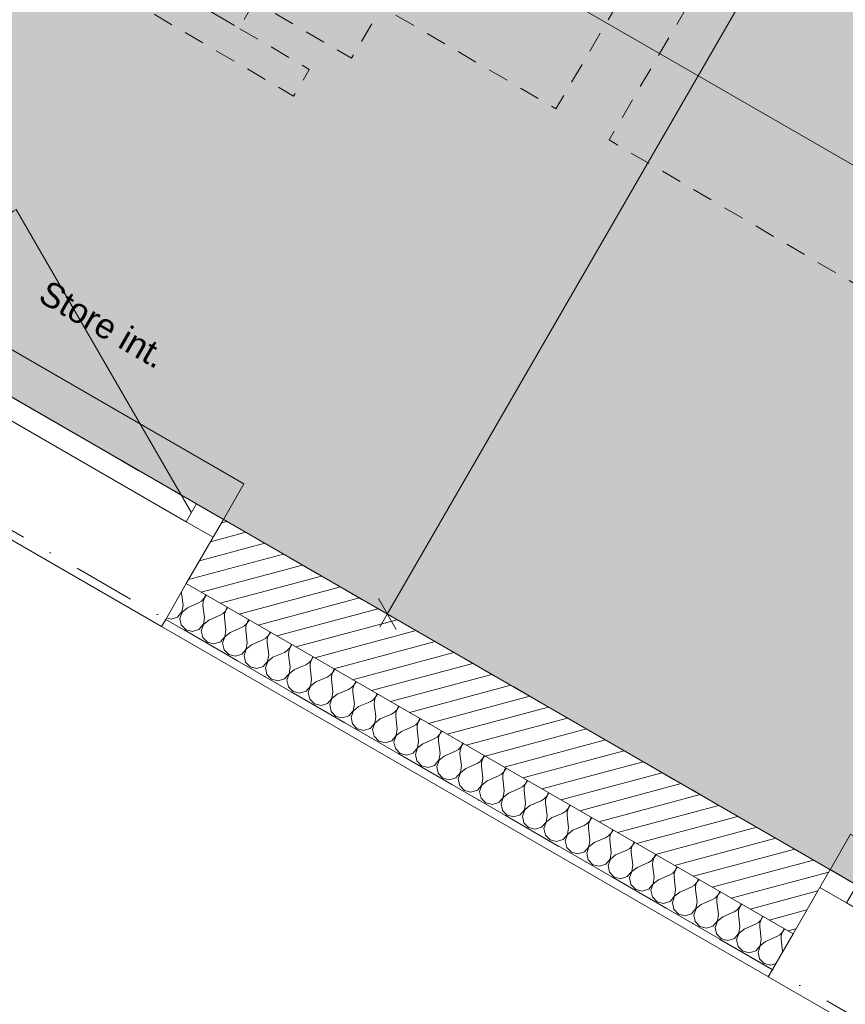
# Model space of a CAD drawing. Header units: millimetres. Extents: x -95266 to 45774, y -33242 to 22435.
# Tile 8 of 88: x -85676 to -83672, y 2043 to 4433. Entities that reach past the tile are written whole.
import ezdxf
from ezdxf.enums import TextEntityAlignment as Align

# ---------------------------------------------------------------- set-up
doc = ezdxf.new("R2010")
doc.units = ezdxf.units.MM
doc.header["$MEASUREMENT"] = 0
for name, pattern in [('! FIN Pointille', [87.5, 50, -37.5]), ('! STR Pointille', [87.5, 50, -37.5]), ('! URB Limite propriété', [300, 150, -75, 0, -75]), ('Tirets petits', [125, 75, -50])]:
    doc.linetypes.add(name, pattern=pattern)
for name, color, linetype in [('01-STR_Dalles.ARCHI', 7, 'Continuous'), ('01-STR_Murs extérieurs.ARCHI', 7, 'Continuous'), ('03-SURFACE _ Utile.ARCHI', 7, 'Continuous'), ('04-SOE_Faux Plafond.ARCHI', 7, 'Continuous'), ('04-SOE_Revetement de sol.ARCHI', 7, 'Continuous'), ('05-INF _ COTATIONS.ARCHI', 7, 'Continuous'), ('06-REP _ EQUIP MOBI _ hors marché.ARCHI', 7, 'Continuous'), ('06-REP _ EQUIP MOBI _ marché.ARCHI', 7, 'Continuous'), ('Fenêtres Archicad', 7, 'Continuous'), ('Marques de fenêtre Archicad', 7, 'Continuous'), ('Marques de Zone Archicad', 7, 'Continuous'), ('Nouveau_07-VRD_Terrain EDL_Parcelle.ARCHI', 7, 'Continuous')]:
    doc.layers.add(name, color=color, linetype=linetype)
doc.styles.add('STYLE_GENERE_1', font='arial.ttf')
doc.styles.add('STYLE_GENERE_2', font='arial.ttf')
doc.dimstyles.new('STYLE_GENERE__1', dxfattribs={"dimtxt": 75, "dimasz": 57, "dimexe": 0.18, "dimexo": 50, "dimgap": 0, "dimtad": 1, "dimlfac": 0.001, "dimzin": 0, "dimdsep": 46, "dimtxsty": 'STYLE_GENERE_1', "dimblk": 'ARROWHEAD_2', "dimblk1": 'ARROWHEAD_2', "dimblk2": 'ARROWHEAD_2', "dimcen": 0.09, "dimclrd": 256, "dimclre": 256, "dimclrt": 256, "dimazin": 0, "dimtfac": 1, "dimtdec": 4, "dimtmove": 0, "dimatfit": 3, "dimfxl": 0, "dimtolj": 1, "dimtzin": 0, "dimarcsym": 0})

# ---------------------------------------------------------------- blocks, each defined once
blk = doc.blocks.new('Dalle_1_2', base_point=(-76490.4, 21808.4))
at = {"layer": '01-STR_Dalles.ARCHI', "color": 7, "linetype": 'Continuous', "lineweight": 5, "flags": 128}
blk.add_lwpolyline([(-76490.4, 21808.4), (-87291.7, 4437.9), (-82006.1, 1387.3), (-82425.9, 539.4), (-77581.8, -2296.9), (-72433.7, 6489), (-56478, -2855), (-54056.4, -4268.9), (-54717.7, -5397.6), (-55839.4, -4740.4), (-56513, -5890.1), (-48741.5, -10399.6), (-47429.1, -8161.6), (-44547, -9851.7), (-45759.6, -11920.3), (-44179.8, -12831.6), (-42533.9, -10035.9), (-41442, -10665.3), (-36023.4, -1555.2)], close=True, dxfattribs=at)
blk = doc.blocks.new('PFT Employeurs 1__15_2', base_point=(-84795, 5852.1))
at = {"layer": '03-SURFACE _ Utile.ARCHI', "linetype": 'Continuous', "lineweight": 0, "true_color": 0xffdad2}
h = blk.add_hatch(color=254, dxfattribs=at)
h.paths.add_polyline_path([(-83637.3, 10314.9), (-87291.7, 4437.9), (-82006.1, 1387.3), (-82427.2, 536.8), (-77858.1, -2135.3), (-77695.5, -1857.3), (-77419.1, -2019.2), (-74500.9, 2961), (-81255.1, 6860.5), (-80344.8, 8414)])
h.paths.add_polyline_path([(-80584.2, 4575.4), (-80382, 4920.5), (-80036.9, 4718.3), (-80239.1, 4373.2)], flags=0)
at = {"layer": 'Marques de Zone Archicad', "color": 7, "lineweight": 5}
for tag, height, style, p in [('ROOM_NAME', 125, 'STYLE_GENERE_2', (-84884.3, 6668.9)), ('measuredAreaCode', 100, 'STYLE_GENERE_1', (-85198.6, 6130.3)), ('DUMMY_862', 100, 'STYLE_GENERE_1', (-85296.8, 5960.2)), ('DUMMY_861', 125, 'STYLE_GENERE_2', (-83589, 5949.7)), ('DUMMY_864', 100, 'STYLE_GENERE_1', (-85395, 5790.1)), ('DUMMY_863', 100, 'STYLE_GENERE_1', (-85026.1, 5803.9)), ('titleZoneLevel', 100, 'STYLE_GENERE_1', (-85493.2, 5620)), ('DUMMY_865', 100, 'STYLE_GENERE_1', (-85058.4, 5595.7))]:
    blk.add_attdef(tag, text='', height=height, rotation=329.9997, dxfattribs=dict(at, style=style)).set_placement(p, align=Align.TOP_LEFT)
blk = doc.blocks.new('Dalle_8_2', base_point=(-87291.7, 4437.9))
at = {"layer": '04-SOE_Faux Plafond.ARCHI', "color": 252, "linetype": 'Tirets petits', "lineweight": 5, "flags": 128}
blk.add_lwpolyline([(-87291.7, 4437.9), (-76490.4, 21808.4), (-36023.4, -1555.2), (-39411.7, -7251.8), (-41500.3, -6028), (-43890.9, -4627.3), (-44756.4, -6104.4), (-53251, -1126.9), (-52156.1, 745.7), (-53422.7, 1487.9), (-53460.6, 1423.2), (-53841, 1646.1), (-57988.5, 4076.8), (-57988.2, 4077.3), (-63007.5, 7016.8), (-62958, 7101.4), (-66320.9, 9071.9), (-66373.3, 8982.4), (-70933.1, 11661), (-70035.8, 13192.4), (-72449.2, 14601.8), (-72270.4, 14906.9), (-74211.7, 16044.4), (-75399.8, 14016.8), (-76572.4, 14703.9), (-78078.4, 12133.6), (-80174.3, 8556.8), (-78961.8, 7856.7), (-78041.3, 9427.6), (-72585.2, 6230.6), (-77581.8, -2296.9), (-82427.2, 536.8), (-82006.1, 1387.3)], close=True, dxfattribs=at)
blk = doc.blocks.new('Dalle_16_2', base_point=(-87291.7, 4437.9))
at = {"layer": '04-SOE_Revetement de sol.ARCHI', "color": 7, "linetype": 'Continuous', "lineweight": 5, "flags": 128}
blk.add_lwpolyline([(-77858.4, -2135.2), (-82427.2, 536.8), (-82006.1, 1387.3), (-87291.7, 4437.9), (-76490.4, 21808.4)], dxfattribs=at)
blk = doc.blocks.new('*X237')
at = {"layer": '01-STR_Murs extérieurs.ARCHI', "color": 7, "linetype": 'Continuous', "lineweight": 5}
for p, q in [((-85282.9, 3044.2), (-85282.9, 3041.4)), ((-85279.3, 3011.6), (-85282.9, 3041.4)), ((-85228.6, 3027.7), (-85224.8, 3035)), ((-85223.9, 3034.5), (-85228.4, 3027.6)), ((-85224.8, 3035), (-85224.4, 3037)), ((-85222.5, 3035.8), (-85223.9, 3034.5)), ((-85281.9, 2995.4), (-85279.3, 3011.6)), ((-85268.9, 3005.6), (-85241.4, 3017.4)), ((-85241.4, 3017.4), (-85234.3, 3021.6)), ((-85234.3, 3021.6), (-85228.6, 3027.7)), ((-85230.8, 3019.6), (-85231, 3011.4)), ((-85227.4, 2981.6), (-85231, 3011.4)), ((-85228.4, 3027.6), (-85230.8, 3019.6)), ((-85292.6, 2983), (-85281.9, 2995.4)), ((-85281.7, 2995.3), (-85287.1, 2979.8)), ((-85268.9, 3005.6), (-85281.7, 2995.3)), ((-85217, 2975.6), (-85189.4, 2987.4)), ((-85189.4, 2987.4), (-85182.3, 2991.7)), ((-85182.3, 2991.7), (-85176.6, 2997.7)), ((-85178.8, 2989.7), (-85179, 2981.4)), ((-85176.4, 2997.6), (-85178.8, 2989.7)), ((-85176.6, 2997.7), (-85172.9, 3005.1)), ((-85172, 3004.5), (-85176.4, 2997.6)), ((-85172.9, 3005.1), (-85172.5, 3007)), ((-85170.5, 3005.8), (-85172, 3004.5)), ((-85319.5, 2980.8), (-85308.2, 2978)), ((-85308.2, 2978), (-85292.6, 2983)), ((-85287.1, 2979.8), (-85283.6, 2963.8)), ((-85283.6, 2963.8), (-85272.1, 2952)), ((-85240.6, 2953), (-85229.9, 2965.4)), ((-85229.7, 2965.3), (-85235.1, 2949.8)), ((-85229.9, 2965.4), (-85227.4, 2981.6)), ((-85217, 2975.6), (-85229.7, 2965.3)), ((-85175.4, 2951.6), (-85179, 2981.4)), ((-85130.3, 2961.7), (-85124.7, 2967.7)), ((-85124.5, 2967.6), (-85126.9, 2959.7)), ((-85124.7, 2967.7), (-85120.9, 2975.1)), ((-85120, 2974.5), (-85124.5, 2967.6)), ((-85120.9, 2975.1), (-85120.5, 2977)), ((-85118.5, 2975.8), (-85120, 2974.5)), ((-85272.1, 2952), (-85256.2, 2948)), ((-85256.2, 2948), (-85240.6, 2953)), ((-85235.1, 2949.8), (-85231.6, 2933.8)), ((-85178, 2935.4), (-85175.4, 2951.6)), ((-85165, 2945.6), (-85177.8, 2935.3)), ((-85165, 2945.6), (-85137.4, 2957.4)), ((-85137.4, 2957.4), (-85130.3, 2961.7)), ((-85126.9, 2959.7), (-85127, 2951.4)), ((-85123.4, 2921.6), (-85127, 2951.4)), ((-85072.7, 2937.7), (-85068.9, 2945.1)), ((-85068, 2944.6), (-85072.5, 2937.6)), ((-85068.9, 2945.1), (-85068.5, 2947)), ((-85066.6, 2945.8), (-85068, 2944.6)), ((-85231.6, 2933.8), (-85220.2, 2922)), ((-85220.2, 2922), (-85204.3, 2918)), ((-85204.3, 2918), (-85188.7, 2923)), ((-85188.7, 2923), (-85178, 2935.4)), ((-85177.8, 2935.3), (-85183.2, 2919.8)), ((-85183.2, 2919.8), (-85179.6, 2903.8)), ((-85126, 2905.4), (-85123.4, 2921.6)), ((-85113, 2915.6), (-85125.8, 2905.3)), ((-85113, 2915.6), (-85085.5, 2927.4)), ((-85085.5, 2927.4), (-85078.4, 2931.7)), ((-85078.4, 2931.7), (-85072.7, 2937.7)), ((-85074.9, 2929.7), (-85075.1, 2921.4)), ((-85071.5, 2891.6), (-85075.1, 2921.4)), ((-85072.5, 2937.6), (-85074.9, 2929.7)), ((-85020.7, 2907.7), (-85017, 2915.1)), ((-85017, 2915.1), (-85016.6, 2917)), ((-85014.6, 2915.9), (-85016.1, 2914.6)), ((-85179.6, 2903.8), (-85168.2, 2892)), ((-85168.2, 2892), (-85152.3, 2888)), ((-85152.3, 2888), (-85136.7, 2893)), ((-85136.7, 2893), (-85126, 2905.4)), ((-85125.8, 2905.3), (-85131.2, 2889.8)), ((-85074, 2875.4), (-85071.5, 2891.6)), ((-85061.1, 2885.6), (-85033.5, 2897.4)), ((-85033.5, 2897.4), (-85026.4, 2901.7)), ((-85026.4, 2901.7), (-85020.7, 2907.7)), ((-85022.9, 2899.7), (-85023.1, 2891.4)), ((-85019.5, 2861.6), (-85023.1, 2891.4)), ((-85020.5, 2907.6), (-85022.9, 2899.7)), ((-85016.1, 2914.6), (-85020.5, 2907.6)), ((-85131.2, 2889.8), (-85127.7, 2873.8)), ((-85127.7, 2873.8), (-85116.2, 2862)), ((-85084.7, 2863), (-85074, 2875.4)), ((-85073.8, 2875.3), (-85079.2, 2859.8)), ((-85061.1, 2885.6), (-85073.8, 2875.3)), ((-85009.1, 2855.6), (-84981.5, 2867.4)), ((-84981.5, 2867.4), (-84974.4, 2871.7)), ((-84974.4, 2871.7), (-84968.8, 2877.7)), ((-84971, 2869.7), (-84971.1, 2861.4)), ((-84968.6, 2877.6), (-84971, 2869.7)), ((-84968.8, 2877.7), (-84965, 2885.1)), ((-84964.1, 2884.6), (-84968.6, 2877.6)), ((-84965, 2885.1), (-84964.6, 2887)), ((-84962.6, 2885.9), (-84964.1, 2884.6)), ((-85116.2, 2862), (-85100.3, 2858)), ((-85100.3, 2858), (-85084.7, 2863)), ((-85079.2, 2859.8), (-85075.7, 2843.8)), ((-85075.7, 2843.8), (-85064.3, 2832)), ((-85032.8, 2833), (-85022.1, 2845.4)), ((-85021.9, 2845.3), (-85027.3, 2829.8)), ((-85022.1, 2845.4), (-85019.5, 2861.6)), ((-85009.1, 2855.6), (-85021.9, 2845.3)), ((-84967.5, 2831.6), (-84971.1, 2861.4)), ((-84922.5, 2841.7), (-84916.8, 2847.7)), ((-84916.6, 2847.6), (-84919, 2839.7)), ((-84916.8, 2847.7), (-84913, 2855.1)), ((-84912.1, 2854.6), (-84916.6, 2847.6)), ((-84913, 2855.1), (-84912.6, 2857)), ((-84910.7, 2855.9), (-84912.1, 2854.6)), ((-85064.3, 2832), (-85048.4, 2828)), ((-85048.4, 2828), (-85032.8, 2833)), ((-85027.3, 2829.8), (-85023.7, 2813.8)), ((-84970.1, 2815.4), (-84967.5, 2831.6)), ((-84957.1, 2825.6), (-84969.9, 2815.3)), ((-84957.1, 2825.6), (-84929.6, 2837.4)), ((-84929.6, 2837.4), (-84922.5, 2841.7)), ((-84919, 2839.7), (-84919.2, 2831.4)), ((-84915.6, 2801.6), (-84919.2, 2831.4)), ((-84864.8, 2817.7), (-84861.1, 2825.1)), ((-84860.2, 2824.6), (-84864.6, 2817.6)), ((-84861.1, 2825.1), (-84860.7, 2827)), ((-84858.7, 2825.9), (-84860.2, 2824.6)), ((-85023.7, 2813.8), (-85012.3, 2802.1)), ((-85012.3, 2802.1), (-84996.4, 2798)), ((-84996.4, 2798), (-84980.8, 2803)), ((-84980.8, 2803), (-84970.1, 2815.4)), ((-84969.9, 2815.3), (-84975.3, 2799.8)), ((-84975.3, 2799.8), (-84971.8, 2783.8)), ((-84918.1, 2785.4), (-84915.6, 2801.6)), ((-84905.2, 2795.6), (-84917.9, 2785.3)), ((-84905.2, 2795.6), (-84877.6, 2807.4)), ((-84877.6, 2807.4), (-84870.5, 2811.7)), ((-84870.5, 2811.7), (-84864.8, 2817.7)), ((-84867, 2809.7), (-84867.2, 2801.4)), ((-84863.6, 2771.6), (-84867.2, 2801.4)), ((-84864.6, 2817.6), (-84867, 2809.7)), ((-84809.1, 2795.1), (-84808.7, 2797)), ((-84806.7, 2795.9), (-84808.2, 2794.6)), ((-84971.8, 2783.8), (-84960.4, 2772.1)), ((-84960.4, 2772.1), (-84944.5, 2768.1)), ((-84944.5, 2768.1), (-84928.8, 2773)), ((-84928.8, 2773), (-84918.1, 2785.4)), ((-84917.9, 2785.3), (-84923.3, 2769.8)), ((-84866.2, 2755.4), (-84863.6, 2771.6)), ((-84853.2, 2765.6), (-84825.6, 2777.4)), ((-84825.6, 2777.4), (-84818.5, 2781.7)), ((-84818.5, 2781.7), (-84812.9, 2787.8)), ((-84815.1, 2779.7), (-84815.2, 2771.4)), ((-84812.7, 2787.6), (-84815.1, 2779.7)), ((-84812.9, 2787.8), (-84809.1, 2795.1)), ((-84808.2, 2794.6), (-84812.7, 2787.6)), ((-84923.3, 2769.8), (-84919.8, 2753.8)), ((-84919.8, 2753.8), (-84908.4, 2742.1)), ((-84876.9, 2743), (-84866.2, 2755.4)), ((-84866, 2755.3), (-84871.4, 2739.9)), ((-84853.2, 2765.6), (-84866, 2755.3)), ((-84811.6, 2741.7), (-84815.2, 2771.4)), ((-84773.7, 2747.4), (-84766.6, 2751.7)), ((-84766.6, 2751.7), (-84760.9, 2757.8)), ((-84763.1, 2749.7), (-84763.3, 2741.4)), ((-84760.7, 2757.6), (-84763.1, 2749.7)), ((-84760.9, 2757.8), (-84757.1, 2765.1)), ((-84756.2, 2764.6), (-84760.7, 2757.6)), ((-84757.1, 2765.1), (-84756.7, 2767)), ((-84754.8, 2765.9), (-84756.2, 2764.6)), ((-84908.4, 2742.1), (-84892.5, 2738.1)), ((-84892.5, 2738.1), (-84876.9, 2743)), ((-84871.4, 2739.9), (-84867.8, 2723.8)), ((-84867.8, 2723.8), (-84856.4, 2712.1)), ((-84824.9, 2713), (-84814.2, 2725.5)), ((-84814, 2725.3), (-84819.4, 2709.9)), ((-84814.2, 2725.5), (-84811.6, 2741.7)), ((-84801.2, 2735.7), (-84814, 2725.3)), ((-84801.2, 2735.7), (-84773.7, 2747.4)), ((-84759.7, 2711.7), (-84763.3, 2741.4)), ((-84714.6, 2721.7), (-84708.9, 2727.8)), ((-84708.7, 2727.6), (-84711.1, 2719.7)), ((-84708.9, 2727.8), (-84705.2, 2735.1)), ((-84704.3, 2734.6), (-84708.7, 2727.6)), ((-84705.2, 2735.1), (-84704.8, 2737)), ((-84702.8, 2735.9), (-84704.3, 2734.6)), ((-84856.4, 2712.1), (-84840.5, 2708.1)), ((-84840.5, 2708.1), (-84824.9, 2713)), ((-84819.4, 2709.9), (-84815.9, 2693.8)), ((-84762.2, 2695.5), (-84759.7, 2711.7)), ((-84749.3, 2705.7), (-84762, 2695.3)), ((-84749.3, 2705.7), (-84721.7, 2717.5)), ((-84721.7, 2717.5), (-84714.6, 2721.7)), ((-84711.1, 2719.7), (-84711.3, 2711.5)), ((-84707.7, 2681.7), (-84711.3, 2711.5)), ((-84657, 2697.8), (-84653.2, 2705.1)), ((-84652.3, 2704.6), (-84656.8, 2697.7)), ((-84653.2, 2705.1), (-84652.8, 2707.1)), ((-84650.8, 2705.9), (-84652.3, 2704.6)), ((-84815.9, 2693.8), (-84804.5, 2682.1)), ((-84804.5, 2682.1), (-84788.6, 2678.1)), ((-84788.6, 2678.1), (-84772.9, 2683)), ((-84772.9, 2683), (-84762.2, 2695.5)), ((-84762, 2695.3), (-84767.4, 2679.9)), ((-84767.4, 2679.9), (-84763.9, 2663.9)), ((-84710.3, 2665.5), (-84707.7, 2681.7)), ((-84697.3, 2675.7), (-84669.7, 2687.5)), ((-84669.7, 2687.5), (-84662.6, 2691.7)), ((-84662.6, 2691.7), (-84657, 2697.8)), ((-84659.2, 2689.7), (-84659.3, 2681.5)), ((-84655.7, 2651.7), (-84659.3, 2681.5)), ((-84656.8, 2697.7), (-84659.2, 2689.7)), ((-84601.2, 2675.1), (-84600.8, 2677.1)), ((-84598.9, 2675.9), (-84600.3, 2674.6)), ((-84763.9, 2663.9), (-84752.5, 2652.1)), ((-84752.5, 2652.1), (-84736.6, 2648.1)), ((-84736.6, 2648.1), (-84721, 2653)), ((-84721, 2653), (-84710.3, 2665.5)), ((-84710.1, 2665.4), (-84715.5, 2649.9)), ((-84697.3, 2675.7), (-84710.1, 2665.4)), ((-84645.3, 2645.7), (-84617.8, 2657.5)), ((-84617.8, 2657.5), (-84610.7, 2661.7)), ((-84610.7, 2661.7), (-84605, 2667.8)), ((-84607.2, 2659.7), (-84607.4, 2651.5)), ((-84604.8, 2667.7), (-84607.2, 2659.7)), ((-84605, 2667.8), (-84601.2, 2675.1)), ((-84600.3, 2674.6), (-84604.8, 2667.7)), ((-84715.5, 2649.9), (-84711.9, 2633.9)), ((-84711.9, 2633.9), (-84700.5, 2622.1)), ((-84669, 2623.1), (-84658.3, 2635.5)), ((-84658.1, 2635.4), (-84663.5, 2619.9)), ((-84658.3, 2635.5), (-84655.7, 2651.7)), ((-84645.3, 2645.7), (-84658.1, 2635.4)), ((-84603.8, 2621.7), (-84607.4, 2651.5)), ((-84565.8, 2627.5), (-84558.7, 2631.7)), ((-84558.7, 2631.7), (-84553.1, 2637.8)), ((-84555.2, 2629.8), (-84555.4, 2621.5)), ((-84552.8, 2637.7), (-84555.2, 2629.8)), ((-84553.1, 2637.8), (-84549.3, 2645.2)), ((-84548.4, 2644.6), (-84552.8, 2637.7)), ((-84549.3, 2645.2), (-84548.9, 2647.1)), ((-84546.9, 2645.9), (-84548.4, 2644.6)), ((-84700.5, 2622.1), (-84684.6, 2618.1)), ((-84684.6, 2618.1), (-84669, 2623.1)), ((-84663.5, 2619.9), (-84660, 2603.9)), ((-84617, 2593.1), (-84606.3, 2605.5)), ((-84606.1, 2605.4), (-84611.5, 2589.9)), ((-84606.3, 2605.5), (-84603.8, 2621.7)), ((-84593.4, 2615.7), (-84606.1, 2605.4)), ((-84593.4, 2615.7), (-84565.8, 2627.5)), ((-84551.8, 2591.7), (-84555.4, 2621.5)), ((-84506.7, 2601.8), (-84501.1, 2607.8)), ((-84500.9, 2607.7), (-84503.3, 2599.8)), ((-84501.1, 2607.8), (-84497.3, 2615.2)), ((-84496.4, 2614.6), (-84500.9, 2607.7)), ((-84497.3, 2615.2), (-84496.9, 2617.1)), ((-84494.9, 2615.9), (-84496.4, 2614.6)), ((-84660, 2603.9), (-84648.6, 2592.1)), ((-84648.6, 2592.1), (-84632.7, 2588.1)), ((-84632.7, 2588.1), (-84617, 2593.1)), ((-84611.5, 2589.9), (-84608, 2573.9)), ((-84554.4, 2575.5), (-84551.8, 2591.7)), ((-84541.4, 2585.7), (-84554.2, 2575.4)), ((-84541.4, 2585.7), (-84513.8, 2597.5)), ((-84513.8, 2597.5), (-84506.7, 2601.8)), ((-84503.3, 2599.8), (-84503.4, 2591.5)), ((-84499.8, 2561.7), (-84503.4, 2591.5)), ((-84449.1, 2577.8), (-84445.3, 2585.2)), ((-84444.4, 2584.6), (-84448.9, 2577.7)), ((-84445.3, 2585.2), (-84444.9, 2587.1)), ((-84443, 2585.9), (-84444.4, 2584.6)), ((-84608, 2573.9), (-84596.6, 2562.1)), ((-84596.6, 2562.1), (-84580.7, 2558.1)), ((-84580.7, 2558.1), (-84565.1, 2563.1)), ((-84565.1, 2563.1), (-84554.4, 2575.5)), ((-84554.2, 2575.4), (-84559.6, 2559.9)), ((-84559.6, 2559.9), (-84556, 2543.9)), ((-84502.4, 2545.5), (-84499.8, 2561.7)), ((-84489.4, 2555.7), (-84461.9, 2567.5)), ((-84461.9, 2567.5), (-84454.8, 2571.8)), ((-84454.8, 2571.8), (-84449.1, 2577.8)), ((-84451.3, 2569.8), (-84451.5, 2561.5)), ((-84447.9, 2531.7), (-84451.5, 2561.5)), ((-84448.9, 2577.7), (-84451.3, 2569.8)), ((-84393.4, 2555.2), (-84393, 2557.1)), ((-84556, 2543.9), (-84544.6, 2532.1)), ((-84528.7, 2528.1), (-84513.1, 2533.1)), ((-84513.1, 2533.1), (-84502.4, 2545.5)), ((-84502.2, 2545.4), (-84507.6, 2529.9)), ((-84489.4, 2555.7), (-84502.2, 2545.4)), ((-84437.5, 2525.7), (-84409.9, 2537.5)), ((-84409.9, 2537.5), (-84402.8, 2541.8)), ((-84402.8, 2541.8), (-84397.2, 2547.8)), ((-84399.4, 2539.8), (-84399.5, 2531.5)), ((-84396.9, 2547.7), (-84399.4, 2539.8)), ((-84397.2, 2547.8), (-84393.4, 2555.2)), ((-84392.5, 2554.7), (-84396.9, 2547.7)), ((-84391, 2555.9), (-84392.5, 2554.7)), ((-84544.6, 2532.1), (-84528.7, 2528.1)), ((-84507.6, 2529.9), (-84504.1, 2513.9)), ((-84504.1, 2513.9), (-84492.7, 2502.1)), ((-84461.1, 2503.1), (-84450.4, 2515.5)), ((-84450.2, 2515.4), (-84455.6, 2499.9)), ((-84450.4, 2515.5), (-84447.9, 2531.7)), ((-84437.5, 2525.7), (-84450.2, 2515.4)), ((-84395.9, 2501.7), (-84399.5, 2531.5)), ((-84357.9, 2507.5), (-84350.8, 2511.8)), ((-84350.8, 2511.8), (-84345.2, 2517.8)), ((-84347.4, 2509.8), (-84347.5, 2501.5)), ((-84345, 2517.7), (-84347.4, 2509.8)), ((-84345.2, 2517.8), (-84341.4, 2525.2)), ((-84340.5, 2524.7), (-84345, 2517.7)), ((-84341.4, 2525.2), (-84341, 2527.1)), ((-84339, 2526), (-84340.5, 2524.7)), ((-84492.7, 2502.1), (-84476.8, 2498.1)), ((-84476.8, 2498.1), (-84461.1, 2503.1)), ((-84455.6, 2499.9), (-84452.1, 2483.9)), ((-84409.2, 2473.1), (-84398.5, 2485.5)), ((-84398.3, 2485.4), (-84403.7, 2469.9)), ((-84398.5, 2485.5), (-84395.9, 2501.7)), ((-84385.5, 2495.7), (-84398.3, 2485.4)), ((-84385.5, 2495.7), (-84357.9, 2507.5)), ((-84343.9, 2471.7), (-84347.5, 2501.5)), ((-84298.9, 2481.8), (-84293.2, 2487.8)), ((-84293, 2487.7), (-84295.4, 2479.8)), ((-84293.2, 2487.8), (-84289.4, 2495.2)), ((-84288.5, 2494.7), (-84293, 2487.7)), ((-84289.4, 2495.2), (-84289.1, 2497.1)), ((-84287.1, 2496), (-84288.5, 2494.7)), ((-84452.1, 2483.9), (-84440.7, 2472.1)), ((-84440.7, 2472.1), (-84424.8, 2468.1)), ((-84424.8, 2468.1), (-84409.2, 2473.1)), ((-84403.7, 2469.9), (-84400.1, 2453.9)), ((-84346.5, 2455.5), (-84343.9, 2471.7)), ((-84333.6, 2465.7), (-84346.3, 2455.4)), ((-84333.6, 2465.7), (-84306, 2477.5)), ((-84306, 2477.5), (-84298.9, 2481.8)), ((-84295.4, 2479.8), (-84295.6, 2471.5)), ((-84292, 2441.7), (-84295.6, 2471.5)), ((-84241.3, 2457.8), (-84237.5, 2465.2)), ((-84236.6, 2464.7), (-84241, 2457.7)), ((-84237.5, 2465.2), (-84237.1, 2467.1)), ((-84235.1, 2466), (-84236.6, 2464.7)), ((-84400.1, 2453.9), (-84388.7, 2442.1)), ((-84388.7, 2442.1), (-84372.8, 2438.1)), ((-84372.8, 2438.1), (-84357.2, 2443.1)), ((-84357.2, 2443.1), (-84346.5, 2455.5)), ((-84346.3, 2455.4), (-84351.7, 2439.9)), ((-84351.7, 2439.9), (-84348.2, 2423.9)), ((-84294.5, 2425.5), (-84292, 2441.7)), ((-84281.6, 2435.7), (-84254, 2447.5)), ((-84254, 2447.5), (-84246.9, 2451.8)), ((-84246.9, 2451.8), (-84241.3, 2457.8)), ((-84243.5, 2449.8), (-84243.6, 2441.5)), ((-84240, 2411.7), (-84243.6, 2441.5)), ((-84241, 2457.7), (-84243.5, 2449.8)), ((-84185.5, 2435.2), (-84185.1, 2437.1)), ((-84348.2, 2423.9), (-84336.8, 2412.2)), ((-84320.9, 2408.2), (-84305.2, 2413.1)), ((-84305.2, 2413.1), (-84294.5, 2425.5)), ((-84294.3, 2425.4), (-84299.7, 2409.9)), ((-84281.6, 2435.7), (-84294.3, 2425.4)), ((-84229.6, 2405.7), (-84202, 2417.5)), ((-84202, 2417.5), (-84194.9, 2421.8)), ((-84194.9, 2421.8), (-84189.3, 2427.8)), ((-84191.5, 2419.8), (-84191.6, 2411.5)), ((-84189.1, 2427.7), (-84191.5, 2419.8)), ((-84189.3, 2427.8), (-84185.5, 2435.2)), ((-84184.6, 2434.7), (-84189.1, 2427.7)), ((-84183.1, 2436), (-84184.6, 2434.7)), ((-84336.8, 2412.2), (-84320.9, 2408.2)), ((-84299.7, 2409.9), (-84296.2, 2393.9)), ((-84296.2, 2393.9), (-84284.8, 2382.2)), ((-84253.3, 2383.1), (-84242.6, 2395.5)), ((-84242.4, 2395.4), (-84247.8, 2379.9)), ((-84242.6, 2395.5), (-84240, 2411.7)), ((-84229.6, 2405.7), (-84242.4, 2395.4)), ((-84188, 2381.7), (-84191.6, 2411.5)), ((-84150.1, 2387.5), (-84143, 2391.8)), ((-84143, 2391.8), (-84137.3, 2397.9)), ((-84139.5, 2389.8), (-84139.7, 2381.5)), ((-84137.1, 2397.7), (-84139.5, 2389.8)), ((-84137.3, 2397.9), (-84133.5, 2405.2)), ((-84132.6, 2404.7), (-84137.1, 2397.7)), ((-84133.5, 2405.2), (-84133.2, 2407.1)), ((-84131.2, 2406), (-84132.6, 2404.7)), ((-84284.8, 2382.2), (-84268.9, 2378.2)), ((-84268.9, 2378.2), (-84253.3, 2383.1)), ((-84247.8, 2379.9), (-84244.2, 2363.9)), ((-84201.3, 2353.1), (-84190.6, 2365.6)), ((-84190.4, 2365.4), (-84195.8, 2350)), ((-84190.6, 2365.6), (-84188, 2381.7)), ((-84177.7, 2375.7), (-84190.4, 2365.4)), ((-84177.7, 2375.7), (-84150.1, 2387.5)), ((-84136.1, 2351.8), (-84139.7, 2381.5)), ((-84091, 2361.8), (-84085.4, 2367.9)), ((-84085.1, 2367.7), (-84087.6, 2359.8)), ((-84085.4, 2367.9), (-84081.6, 2375.2)), ((-84080.7, 2374.7), (-84085.1, 2367.7)), ((-84081.6, 2375.2), (-84081.2, 2377.1)), ((-84079.2, 2376), (-84080.7, 2374.7)), ((-84244.2, 2363.9), (-84232.8, 2352.2)), ((-84232.8, 2352.2), (-84216.9, 2348.2)), ((-84216.9, 2348.2), (-84201.3, 2353.1)), ((-84195.8, 2350), (-84192.3, 2333.9)), ((-84138.6, 2335.6), (-84136.1, 2351.8)), ((-84125.7, 2345.8), (-84138.4, 2335.4)), ((-84125.7, 2345.8), (-84098.1, 2357.5)), ((-84098.1, 2357.5), (-84091, 2361.8)), ((-84087.6, 2359.8), (-84087.7, 2351.5)), ((-84084.1, 2321.8), (-84087.7, 2351.5)), ((-84033.4, 2337.9), (-84029.6, 2345.2)), ((-84028.7, 2344.7), (-84033.2, 2337.8)), ((-84029.6, 2345.2), (-84029.2, 2347.2)), ((-84027.2, 2346), (-84028.7, 2344.7)), ((-84192.3, 2333.9), (-84180.9, 2322.2)), ((-84180.9, 2322.2), (-84165, 2318.2)), ((-84165, 2318.2), (-84149.3, 2323.1)), ((-84149.3, 2323.1), (-84138.6, 2335.6)), ((-84138.4, 2335.4), (-84143.8, 2320)), ((-84143.8, 2320), (-84140.3, 2304)), ((-84086.7, 2305.6), (-84084.1, 2321.8)), ((-84073.7, 2315.8), (-84046.1, 2327.6)), ((-84046.1, 2327.6), (-84039, 2331.8)), ((-84039, 2331.8), (-84033.4, 2337.9)), ((-84035.6, 2329.8), (-84035.7, 2321.6)), ((-84032.1, 2291.8), (-84035.7, 2321.6)), ((-84033.2, 2337.8), (-84035.6, 2329.8)), ((-84140.3, 2304), (-84128.9, 2292.2)), ((-84097.4, 2293.1), (-84086.7, 2305.6)), ((-84086.5, 2305.4), (-84091.9, 2290)), ((-84073.7, 2315.8), (-84086.5, 2305.4)), ((-84021.8, 2285.8), (-83994.2, 2297.6)), ((-83994.2, 2297.6), (-83987.1, 2301.8)), ((-83987.1, 2301.8), (-83981.4, 2307.9)), ((-83983.6, 2299.8), (-83983.8, 2291.6)), ((-83981.2, 2307.8), (-83983.6, 2299.8)), ((-83981.4, 2307.9), (-83977.6, 2315.2)), ((-83976.7, 2314.7), (-83981.2, 2307.8)), ((-83977.6, 2315.2), (-83977.3, 2317.2)), ((-83975.3, 2316), (-83976.7, 2314.7)), ((-84128.9, 2292.2), (-84113, 2288.2)), ((-84113, 2288.2), (-84097.4, 2293.1)), ((-84091.9, 2290), (-84088.3, 2274)), ((-84088.3, 2274), (-84076.9, 2262.2)), ((-84045.4, 2263.1), (-84034.7, 2275.6)), ((-84034.5, 2275.5), (-84039.9, 2260)), ((-84034.7, 2275.6), (-84032.1, 2291.8)), ((-84021.8, 2285.8), (-84034.5, 2275.5)), ((-83980.2, 2261.8), (-83983.8, 2291.6)), ((-83942.2, 2267.6), (-83935.1, 2271.8)), ((-83935.1, 2271.8), (-83929.5, 2277.9)), ((-83931.7, 2269.8), (-83931.8, 2261.6)), ((-83929.2, 2277.8), (-83931.7, 2269.8)), ((-83929.5, 2277.9), (-83925.7, 2285.2)), ((-83924.8, 2284.7), (-83929.2, 2277.8)), ((-83925.7, 2285.2), (-83925.3, 2287.2)), ((-83923.3, 2286), (-83924.8, 2284.7)), ((-84076.9, 2262.2), (-84061, 2258.2)), ((-84061, 2258.2), (-84045.4, 2263.1)), ((-84039.9, 2260), (-84036.4, 2244)), ((-83982.7, 2245.6), (-83980.2, 2261.8)), ((-83969.8, 2255.8), (-83982.5, 2245.5)), ((-83969.8, 2255.8), (-83942.2, 2267.6)), ((-83928.2, 2231.8), (-83931.8, 2261.6)), ((-83883.1, 2241.8), (-83877.5, 2247.9)), ((-83877.3, 2247.8), (-83879.7, 2239.9)), ((-83877.5, 2247.9), (-83873.7, 2255.3)), ((-83872.8, 2254.7), (-83877.3, 2247.8)), ((-83873.7, 2255.3), (-83873.3, 2257.2)), ((-83871.3, 2256), (-83872.8, 2254.7)), ((-84036.4, 2244), (-84025, 2232.2)), ((-84025, 2232.2), (-84009.1, 2228.2)), ((-84009.1, 2228.2), (-83993.4, 2233.2)), ((-83993.4, 2233.2), (-83982.7, 2245.6)), ((-83982.5, 2245.5), (-83987.9, 2230)), ((-83987.9, 2230), (-83984.4, 2214)), ((-83930.8, 2215.6), (-83928.2, 2231.8)), ((-83917.8, 2225.8), (-83930.6, 2215.5)), ((-83917.8, 2225.8), (-83890.2, 2237.6)), ((-83890.2, 2237.6), (-83883.1, 2241.8)), ((-83879.7, 2239.9), (-83879.8, 2231.6)), ((-83876.2, 2201.8), (-83879.8, 2231.6)), ((-83825.5, 2217.9), (-83821.7, 2225.3)), ((-83820.8, 2224.7), (-83825.3, 2217.8)), ((-83821.7, 2225.3), (-83821.4, 2227.2)), ((-83819.4, 2226), (-83820.8, 2224.7)), ((-83984.4, 2214), (-83973, 2202.2)), ((-83973, 2202.2), (-83957.1, 2198.2)), ((-83957.1, 2198.2), (-83941.5, 2203.2)), ((-83941.5, 2203.2), (-83930.8, 2215.6)), ((-83930.6, 2215.5), (-83936, 2200)), ((-83936, 2200), (-83932.4, 2184)), ((-83878.8, 2185.6), (-83876.2, 2201.8)), ((-83865.9, 2195.8), (-83838.3, 2207.6)), ((-83838.3, 2207.6), (-83831.2, 2211.9)), ((-83831.2, 2211.9), (-83825.5, 2217.9)), ((-83827.7, 2209.9), (-83827.9, 2201.6)), ((-83824.3, 2171.8), (-83827.9, 2201.6)), ((-83825.3, 2217.8), (-83827.7, 2209.9)), ((-83932.4, 2184), (-83921, 2172.2)), ((-83889.5, 2173.2), (-83878.8, 2185.6)), ((-83878.6, 2185.5), (-83884, 2170)), ((-83865.9, 2195.8), (-83878.6, 2185.5)), ((-83921, 2172.2), (-83905.1, 2168.2)), ((-83905.1, 2168.2), (-83889.5, 2173.2)), ((-83884, 2170), (-83880.5, 2154)), ((-83880.5, 2154), (-83869.1, 2142.2)), ((-83824.5, 2170.1), (-83824.3, 2171.8)), ((-83869.1, 2142.2), (-83853.2, 2138.2)), ((-83853.2, 2138.2), (-83840.7, 2142.2))]:
    blk.add_line(p, q, dxfattribs=at)
blk = doc.blocks.new('Fenêtre 27')
at = {"layer": 'Fenêtres Archicad', "color": 8, "linetype": 'Continuous', "lineweight": 5}
blk.add_line((425, -25), (-311.1, 400), dxfattribs=at)
at = {"layer": 'Fenêtres Archicad', "color": 7, "linetype": 'Continuous', "lineweight": 5}
for p, q in [((-500, 0), (500, 0)), ((-500, 0), (-425, 0)), ((-500, 0), (-500, -50)), ((-500, 0), (-500, -50)), ((-425, 0), (-425, -50)), ((-425, 0), (425, 0)), ((425, -50), (425, 0)), ((425, 0), (500, 0)), ((500, 0), (500, -50)), ((500, 0), (500, -50)), ((-425, -50), (-500, -50)), ((-500, -50), (-500, -180)), ((425, -50), (-425, -50)), ((500, -50), (425, -50)), ((500, -50), (500, -180)), ((-500, -180), (-500, -280)), ((500, -180), (500, -280)), ((-500, -280), (-500, -300)), ((500, -280), (500, -300)), ((-500, -300), (500, -300))]:
    blk.add_line(p, q, dxfattribs=at)
at = {"layer": 'Fenêtres Archicad', "color": 8, "linetype": '! FIN Pointille', "lineweight": 5}
blk.add_arc((425, -25), 850, 150, 180, dxfattribs=at)
blk = doc.blocks.new('Marque fenêtre 27')
at = {"layer": 'Marques de fenêtre Archicad', "color": 7, "lineweight": 5, "style": 'STYLE_GENERE_1'}
for tag, p in [('DUMMY_233', (-164.7, -405.7)), ('strCust1Value', (-164.7, -419.4))]:
    blk.add_attdef(tag, text='', height=60, dxfattribs=at).set_placement(p, align=Align.TOP_LEFT)
blk = doc.blocks.new('Mur_52_2', base_point=(-82006.1, 1387.3))
at = {"layer": '01-STR_Murs extérieurs.ARCHI', "linetype": 'Continuous', "lineweight": 0, "true_color": 0x000000}
h = blk.add_hatch(dxfattribs=at)
h.set_pattern_fill('Hachure_simple_0002', color=18, style=0, pattern_type=2)
h.set_pattern_definition([(15.00879, (0, 0), (-9.711271, 36.220729), [])])
h.paths.add_polyline_path([(-85181.4, 3220), (-85271.4, 3064.1), (-83799.1, 2214.3), (-83709.1, 2370.2)])
at = {"layer": '01-STR_Murs extérieurs.ARCHI', "color": 7, "linetype": 'Continuous', "lineweight": 5}
for p, q in [((-85181.4, 3220), (-85206.4, 3176.7)), ((-85206.4, 3176.7), (-85271.4, 3064.1)), ((-85271.4, 3064.1), (-85321.4, 2977.5)), ((-85271.4, 3064.1), (-83799.1, 2214.3)), ((-85321.4, 2977.5), (-85331.4, 2960.1)), ((-85321.4, 2977.5), (-83849, 2127.7)), ((-83709.1, 2370.2), (-83734.1, 2326.9)), ((-83734.1, 2326.9), (-83799.1, 2214.3)), ((-83799.1, 2214.3), (-83849, 2127.7)), ((-83849, 2127.7), (-83859, 2110.4))]:
    blk.add_line(p, q, dxfattribs=at)
at = {"layer": '01-STR_Murs extérieurs.ARCHI', "color": 7, "linetype": 'Continuous', "lineweight": 5, "flags": 128}
for points in [[(-83709.1, 2370.2), (-85181.4, 3220)], [(-85331.4, 2960.1), (-83859, 2110.4)]]:
    blk.add_lwpolyline(points, dxfattribs=at)
at = {"layer": '01-STR_Murs extérieurs.ARCHI', "color": 7, "lineweight": 5}
blk.add_blockref('*X237', (0, 0), dxfattribs=at)
at = {"layer": 'Fenêtres Archicad', "color": 7, "linetype": 'Continuous', "lineweight": 5, "zscale": 1000, "rotation": 330.008789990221}
for p in [(-85614.5, 3469.9), (-83276, 2120.3)]:
    blk.add_blockref('Fenêtre 27', p, dxfattribs=at)
at = {"layer": 'Marques de fenêtre Archicad', "color": 8, "lineweight": 5}
ref = blk.add_blockref('Marque fenêtre 27', (-85764.4, 3210.1), dxfattribs=dict(at, rotation=150.008789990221))
ref.add_attrib('strCust1Value', 'Store int.', dxfattribs={"color": 7, "lineweight": 5, "height": 60, "rotation": 330.0088, "style": 'STYLE_GENERE_1'}).set_placement((-85604.3, 3803.3), align=Align.TOP_LEFT)
blk = doc.blocks.new('Poste de travail de bureau unique 27[52]_2', base_point=(-85350.5, 5715.4))
at = {"layer": '06-REP _ EQUIP MOBI _ hors marché.ARCHI', "color": 252, "linetype": '! STR Pointille', "lineweight": 5, "flags": 128}
for points in [[(-85350.5, 5715.4), (-83970, 4906.5), (-84374.4, 4216.2), (-85754.9, 5025.1)], [(-85183, 5031.9), (-84648.1, 4718.5), (-84870.5, 4338.9), (-85405.4, 4652.3)], [(-85416.6, 4485), (-85378.6, 4549.7), (-84973.1, 4312.1), (-85011, 4247.4)], [(-85105.6, 4476.6), (-85143.5, 4411.9), (-85208.2, 4449.8), (-85170.3, 4514.5)]]:
    blk.add_lwpolyline(points, close=True, dxfattribs=at)
blk = doc.blocks.new('Poste de travail de bureau unique 27[56]_2', base_point=(-83436.5, 5521.1))
at = {"layer": '06-REP _ EQUIP MOBI _ hors marché.ARCHI', "color": 252, "linetype": '! STR Pointille', "lineweight": 5, "flags": 128}
for points in [[(-83436.5, 5521.1), (-84245.4, 4140.7), (-83555.2, 3736.2), (-82746.3, 5116.7)], [(-83248.6, 4843.1), (-83562, 4308.1), (-83182.4, 4085.7), (-82868.9, 4620.6)], [(-82777.4, 4480.1), (-82842.1, 4518), (-83079.7, 4112.5), (-83015, 4074.6)], [(-83044.6, 4320.8), (-82979.9, 4282.9), (-82942, 4347.6), (-83006.7, 4385.5)]]:
    blk.add_lwpolyline(points, close=True, dxfattribs=at)
blk = doc.blocks.new('Stores vénitiens 27[96]_2', base_point=(-83659.3, 2456.5))
at = {"layer": '06-REP _ EQUIP MOBI _ marché.ARCHI', "color": 8, "linetype": 'Continuous', "lineweight": 5}
for p, q in [((-83709.3, 2369.9), (-83659.3, 2456.5)), ((-83659.3, 2456.5), (-82793.3, 1956.4)), ((-82843.3, 1869.8), (-83709.3, 2369.9)), ((-82793.3, 1956.4), (-82843.3, 1869.8))]:
    blk.add_line(p, q, dxfattribs=at)
blk = doc.blocks.new('Stores vénitiens 27[99]_2', base_point=(-85997.6, 3806.5))
at = {"layer": '06-REP _ EQUIP MOBI _ marché.ARCHI', "color": 8, "linetype": 'Continuous', "lineweight": 5}
for p, q in [((-86047.5, 3719.8), (-85997.6, 3806.5)), ((-85997.6, 3806.5), (-85131.5, 3306.6)), ((-85181.4, 3220), (-86047.5, 3719.8)), ((-85131.5, 3306.6), (-85181.4, 3220))]:
    blk.add_line(p, q, dxfattribs=at)
blk = doc.blocks.new('*D745')
at = {"layer": '05-INF _ COTATIONS.ARCHI', "color": 251, "linetype": 'Continuous', "lineweight": 5, "true_color": 0x666666}
for p, q in [((-81056.7, 7199.2), (-84336.8, 9121.1)), ((-81028.2, 7247.7), (-81085.1, 7150.6)), ((-81094.3, 7177.8), (-81019, 7220.6)), ((-80991.9, 7161.2), (-81056.7, 7199.2)), ((-80963.5, 7209.8), (-81020.4, 7112.7)), ((-81029.6, 7139.8), (-80954.3, 7182.7)), ((-74327.8, 3256.4), (-80991.9, 7161.2))]:
    blk.add_line(p, q, dxfattribs=at)
blk = doc.blocks.new('ARROWHEAD_2')
at = {"color": 0, "linetype": 'Continuous', "lineweight": 0}
for p, q in [((-0.378, -0.655), (0.378, 0.655)), ((0, 0), (-1, 0))]:
    blk.add_line(p, q, dxfattribs=at)
blk = doc.blocks.new('*D747')
at = {"layer": '05-INF _ COTATIONS.ARCHI', "color": 251, "linetype": 'Continuous', "lineweight": 5, "true_color": 0x666666}
for p, q in [((-86466.3, 5768.6), (-86522.5, 5671.2)), ((-86456.9, 5741.6), (-86531.9, 5698.3)), ((-86494.4, 5719.9), (-86526.2, 5738.2)), ((-76324.8, -151.6), (-86494.4, 5719.9)), ((-76296.7, -102.9), (-76352.9, -200.3)), ((-76362.3, -173.2), (-76287.3, -129.9)), ((-76293, -169.9), (-76324.8, -151.6))]:
    blk.add_line(p, q, dxfattribs=at)
at = {"layer": '05-INF _ COTATIONS.ARCHI', "color": 251, "lineweight": 5, "true_color": 0x666666, "insert": (-81510.3, 2859.6), "char_height": 75, "attachment_point": 7, "rotation": 329.9997, "style": 'STYLE_GENERE_1'}
blk.add_mtext('\\A1;{\\pql;\\fArial|b0|i0|c0|p0;\\W1.000000;11,74}', dxfattribs=at)
blk = doc.blocks.new('*D764')
at = {"layer": '05-INF _ COTATIONS.ARCHI', "color": 251, "linetype": 'Continuous', "lineweight": 5, "true_color": 0x666666}
for p, q in [((-82247.3, 7458.4), (-82204, 7383.4)), ((-84783.7, 2990.4), (-82225.7, 7420.9)), ((-84735, 2962.3), (-84832.4, 3018.5)), ((-84805.3, 3027.9), (-84762, 2952.9)), ((-84802, 2958.6), (-84783.7, 2990.4))]:
    blk.add_line(p, q, dxfattribs=at)
at = {"layer": '05-INF _ COTATIONS.ARCHI', "color": 251, "lineweight": 5, "true_color": 0x666666, "insert": (-83567.7, 5126.5), "char_height": 75, "attachment_point": 7, "rotation": 59.9997, "style": 'STYLE_GENERE_1'}
blk.add_mtext('\\A1;{\\pql;\\fArial|b0|i0|c0|p0;\\W1.000000;5,12}', dxfattribs=at)
blk = doc.blocks.new('*D765')
at = {"layer": '05-INF _ COTATIONS.ARCHI', "color": 251, "linetype": 'Continuous', "lineweight": 5, "true_color": 0x666666}
for p, q in [((-81325.7, 8979.7), (-81288.2, 9044.7)), ((-81277, 8951.6), (-81374.4, 9007.9)), ((-81347.3, 9017.2), (-81304, 8942.2)), ((-82225.7, 7420.9), (-81325.7, 8979.7)), ((-82247.3, 7458.4), (-82204, 7383.4)), ((-82177, 7392.8), (-82274.4, 7449)), ((-84783.7, 2990.4), (-82225.7, 7420.9))]:
    blk.add_line(p, q, dxfattribs=at)
at = {"layer": '05-INF _ COTATIONS.ARCHI', "color": 251, "lineweight": 5, "true_color": 0x666666, "char_height": 75, "attachment_point": 7, "rotation": 59.9997, "style": 'STYLE_GENERE_1'}
for s, insert in [('\\A1;{\\pql;\\fArial|b0|i0|c0|p0;\\W1.000000;8}', (-81378.1, 8918.9)), ('\\A1;{\\pql;\\fArial|b0|i0|c0|p0;\\W1.000000;1,80}', (-81853, 8096.4))]:
    blk.add_mtext(s, dxfattribs=dict(at, insert=insert))

msp = doc.modelspace()

# ---------------------------------------------------------------- linework, layer by layer
at = {"layer": '03-SURFACE _ Utile.ARCHI', "color": 254, "linetype": 'Continuous', "lineweight": 0, "true_color": 0xffdad2, "flags": 128}
msp.add_lwpolyline([(-83637.283, 10314.888), (-87291.697, 4437.903), (-82006.099, 1387.343), (-82427.232, 536.761), (-77858.057, -2135.335), (-77695.533, -1857.252), (-77419.098, -2019.228), (-74500.927, 2961.049), (-81255.083, 6860.525), (-80344.832, 8413.999)], close=True, dxfattribs=at)
at = {"layer": 'Nouveau_07-VRD_Terrain EDL_Parcelle.ARCHI', "color": 1, "linetype": '! URB Limite propriété', "lineweight": 15, "flags": 128}
msp.add_lwpolyline([(-75754.012, -3686.305), (-82794.918, 427.336), (-82373.592, 1276.15), (-87656.289, 4325.036)], dxfattribs=at)

# ---------------------------------------------------------------- block references
at = {"layer": '01-STR_Dalles.ARCHI', "color": 7, "linetype": 'Continuous', "lineweight": 5}
msp.add_blockref('Dalle_1_2', (-76490.431, 21808.373), dxfattribs=at)
at = {"layer": '01-STR_Murs extérieurs.ARCHI', "color": 7, "lineweight": 5}
msp.add_blockref('Mur_52_2', (-82006.099, 1387.343), dxfattribs=at)
at = {"layer": '03-SURFACE _ Utile.ARCHI', "color": 7, "linetype": 'Continuous', "lineweight": 5}
msp.add_blockref('PFT Employeurs 1__15_2', (-84795.031, 5852.12), dxfattribs=at)
at = {"layer": '04-SOE_Faux Plafond.ARCHI', "color": 252, "linetype": 'Tirets petits', "lineweight": 5}
msp.add_blockref('Dalle_8_2', (-87291.697, 4437.903), dxfattribs=at)
at = {"layer": '04-SOE_Revetement de sol.ARCHI', "color": 7, "linetype": 'Continuous', "lineweight": 5}
msp.add_blockref('Dalle_16_2', (-87291.697, 4437.903), dxfattribs=at)
at = {"layer": '06-REP _ EQUIP MOBI _ hors marché.ARCHI', "color": 252, "linetype": '! STR Pointille', "lineweight": 5}
for name, p in [('Poste de travail de bureau unique 27[52]_2', (-85350.458, 5715.363)), ('Poste de travail de bureau unique 27[56]_2', (-83436.542, 5521.13))]:
    msp.add_blockref(name, p, dxfattribs=at)
at = {"layer": '06-REP _ EQUIP MOBI _ marché.ARCHI', "color": 8, "linetype": 'Continuous', "lineweight": 5}
for name, p in [('Stores vénitiens 27[99]_2', (-85997.553, 3806.453)), ('Stores vénitiens 27[96]_2', (-83659.274, 2456.453))]:
    msp.add_blockref(name, p, dxfattribs=at)

# ---------------------------------------------------------------- dimensions: what is measured, and where the dimension line sits
at = {"layer": '05-INF _ COTATIONS.ARCHI', "color": 251, "linetype": 'Continuous', "lineweight": 5, "true_color": 0x666666}
for base, p1, p2, angle, picture, middle, turn in [((-81325.691, 8979.749), (-82225.694, 7420.915), (-81991.299, 9364.043), 59.999715, '*D765', (-81836.961, 8199.213), 59.999715), ((-81056.659, 7199.163), (-79920.009, 8990.667), (-80003.785, 8996.044), 149.63202, '*D745', (-80922.084, 7181.158), 329.63202), ((-82225.694, 7420.915), (-84783.485, 2990.299), (-82225.694, 7420.915), 59.999715, '*D764', (-83551.652, 5229.313), 59.999715), ((-86494.42, 5719.911), (-76327.6, -156.431), (-86493.102, 5722.195), 149.999715, '*D747', (-81382.711, 2829.252), 329.999715)]:
    dim = msp.add_linear_dim(base=base, p1=p1, p2=p2, angle=angle, dimstyle='STYLE_GENERE__1', dxfattribs=at)
    dim.commit()
    dim.dimension.update_dxf_attribs({"geometry": picture, "text_midpoint": middle, "dimtype": 160, "text_rotation": turn})

doc.saveas('drawing.dxf')
